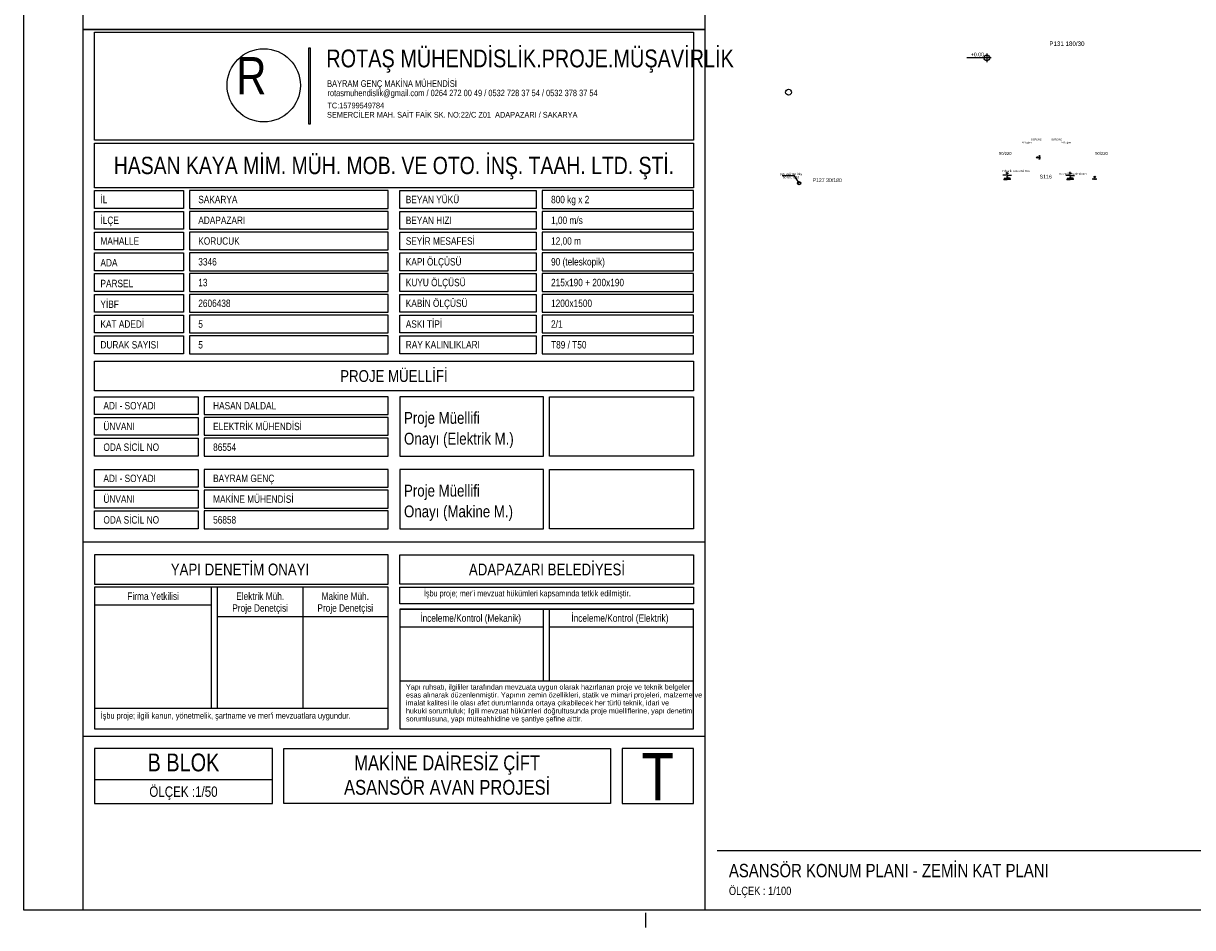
# Model space of a CAD drawing. Header units: centimetres. Extents: x 0 to 13360, y -30 to 2970.
# Tile 1 of 27: x 0 to 1972, y -30 to 1495. Entities that reach past the tile are written whole.
import ezdxf
from ezdxf.enums import TextEntityAlignment as Align

# ---------------------------------------------------------------- set-up
doc = ezdxf.new("R2010")
doc.units = ezdxf.units.CM
doc.linetypes.add('CENTER', pattern=[40, 25, -5, 5, -5])
for name, color, linetype in [('ASN-ANTET', 4, 'CONTINUOUS'), ('ASN-BASLIK', 5, 'CONTINUOUS'), ('ASN-CERCEVE', 7, 'CONTINUOUS'), ('ASN-EKSEN', 8, 'CENTER'), ('ASN-MIMARI', 8, 'CONTINUOUS')]:
    doc.layers.add(name, color=color, linetype=linetype)
doc.styles.get("Standard").update_dxf_attribs({"font": 'arial.ttf', "width": 0.8})

msp = doc.modelspace()

# ---------------------------------------------------------------- linework, layer by layer
at = {"layer": 'ASN-ANTET'}
for p, q in [((1150, 620), (100, 620)), ((615, 544), (120, 544)), ((317.5, 339.3), (317.5, 544)), ((327.5, 339.3), (327.5, 544)), ((471.2, 544), (471.2, 339.3)), ((317.5, 514), (120, 514)), ((615, 494), (327.5, 494)), ((877.5, 385.7), (877.5, 507)), ((887.5, 385.7), (887.5, 507)), ((877.5, 477), (635, 477)), ((1130, 477), (887.5, 477)), ((1130, 385.7), (635, 385.7)), ((615, 339.3), (120, 339.3)), ((1150, 292.2), (100, 292.2)), ((420, 219.3), (120, 219.3)), ((1170, 100), (3135.2, 100))]:
    msp.add_line(p, q, dxfattribs=at)
for points in [[(100, 0), (1150, 0), (1150, 1485), (100, 1485), (100, 0)], [(120, 1298), (120, 1480), (1130, 1480), (1130, 1298), (120, 1298)], [(483.9, 1325), (481.7, 1325), (481.7, 1453.9), (483.9, 1453.9), (483.9, 1325)], [(120, 1218), (120, 1293), (1130, 1293), (1130, 1218), (120, 1218)], [(120, 1213), (270, 1213), (270, 1183), (120, 1183), (120, 1213)], [(615, 1213), (280, 1213), (280, 1183), (615, 1183), (615, 1213)], [(635, 1213), (865, 1213), (865, 1183), (635, 1183), (635, 1213)], [(1130, 1213), (875, 1213), (875, 1183), (1130, 1183), (1130, 1213)], [(120, 1148), (120, 1178), (270, 1178), (270, 1148), (120, 1148)], [(615, 1178), (280, 1178), (280, 1148), (615, 1148), (615, 1178)], [(635, 1148), (635, 1178), (865, 1178), (865, 1148), (635, 1148)], [(1130, 1178), (875, 1178), (875, 1148), (1130, 1148), (1130, 1178)], [(120, 1143), (270, 1143), (270, 1113), (120, 1113), (120, 1143)], [(615, 1143), (280, 1143), (280, 1113), (615, 1113), (615, 1143)], [(635, 1143), (865, 1143), (865, 1113), (635, 1113), (635, 1143)], [(1130, 1143), (875, 1143), (875, 1113), (1130, 1113), (1130, 1143)], [(120, 1078), (120, 1108), (270, 1108), (270, 1078), (120, 1078)], [(615, 1108), (280, 1108), (280, 1078), (615, 1078), (615, 1108)], [(635, 1078), (635, 1108), (865, 1108), (865, 1078), (635, 1078)], [(1130, 1108), (875, 1108), (875, 1078), (1130, 1078), (1130, 1108)], [(120, 1073), (270, 1073), (270, 1043), (120, 1043), (120, 1073)], [(615, 1073), (280, 1073), (280, 1043), (615, 1043), (615, 1073)], [(635, 1073), (865, 1073), (865, 1043), (635, 1043), (635, 1073)], [(1130, 1073), (875, 1073), (875, 1043), (1130, 1043), (1130, 1073)], [(120, 1008), (120, 1038), (270, 1038), (270, 1008), (120, 1008)], [(615, 1038), (280, 1038), (280, 1008), (615, 1008), (615, 1038)], [(635, 1008), (635, 1038), (865, 1038), (865, 1008), (635, 1008)], [(1130, 1038), (875, 1038), (875, 1008), (1130, 1008), (1130, 1038)], [(120, 973), (120, 1003), (270, 1003), (270, 973), (120, 973)], [(615, 1003), (280, 1003), (280, 973), (615, 973), (615, 1003)], [(635, 973), (635, 1003), (865, 1003), (865, 973), (635, 973)], [(1130, 1003), (875, 1003), (875, 973), (1130, 973), (1130, 1003)], [(120, 938), (120, 968), (270, 968), (270, 938), (120, 938)], [(615, 968), (280, 968), (280, 938), (615, 938), (615, 968)], [(635, 938), (635, 968), (865, 968), (865, 938), (635, 938)], [(1130, 968), (875, 968), (875, 938), (1130, 938), (1130, 968)], [(120, 875.3), (120, 925.3), (1130, 925.3), (1130, 875.3), (120, 875.3)], [(120, 865.3), (295, 865.3), (295, 835.3), (120, 835.3), (120, 865.3)], [(615, 865.3), (305, 865.3), (305, 835.3), (615, 835.3), (615, 865.3)], [(635, 765.3), (877.5, 765.3), (877.5, 865.3), (635, 865.3), (635, 765.3)], [(1130, 865.3), (1130, 765.3), (887.5, 765.3), (887.5, 865.3), (1130, 865.3)], [(120, 800.3), (120, 830.3), (295, 830.3), (295, 800.3), (120, 800.3)], [(615, 830.3), (305, 830.3), (305, 800.3), (615, 800.3), (615, 830.3)], [(120, 765.3), (120, 795.3), (295, 795.3), (295, 765.3), (120, 765.3)], [(615, 795.3), (305, 795.3), (305, 765.3), (615, 765.3), (615, 795.3)], [(120, 742.7), (295, 742.7), (295, 712.7), (120, 712.7), (120, 742.7)], [(615, 742.7), (305, 742.7), (305, 712.7), (615, 712.7), (615, 742.7)], [(635, 642.7), (877.5, 642.7), (877.5, 742.7), (635, 742.7), (635, 642.7)], [(1130, 742.7), (1130, 642.7), (887.5, 642.7), (887.5, 742.7), (1130, 742.7)], [(120, 677.7), (120, 707.7), (295, 707.7), (295, 677.7), (120, 677.7)], [(615, 707.7), (305, 707.7), (305, 677.7), (615, 677.7), (615, 707.7)], [(120, 642.7), (120, 672.7), (295, 672.7), (295, 642.7), (120, 642.7)], [(615, 672.7), (305, 672.7), (305, 642.7), (615, 642.7), (615, 672.7)], [(120, 599), (120, 549), (615, 549), (615, 599), (120, 599)], [(1130, 599), (1130, 549), (635, 549), (635, 599), (1130, 599)], [(615, 305), (615, 544), (120, 544), (120, 305), (615, 305)], [(1130, 544), (1130, 516.2), (635, 516.2), (635, 544), (1130, 544)], [(635, 507), (1130, 507), (635, 507), (635, 305), (1130, 305), (1130, 507)], [(420, 272.2), (120, 272.2), (120, 179.3), (420, 179.3), (420, 272.2)], [(990, 272.2), (990, 179.3), (439.5, 179.3), (439.5, 272.2), (990, 272.2)], [(1010, 272.2), (1010, 179.3), (1130, 179.3), (1130, 272.2), (1010, 272.2)]]:
    msp.add_lwpolyline(points, dxfattribs=at)
msp.add_circle((405.4, 1390.6), 61.8, dxfattribs=at)
at = {"layer": 'ASN-CERCEVE'}
for p, q in [((1150, 0), (1150, 2970)), ((100, 1485), (1150, 1485))]:
    msp.add_line(p, q, dxfattribs=at)
for points in [[(0, 0), (13359.9, 0), (13359.9, 2970), (0, 2970)], [(100, 0), (13334.9, 0), (13334.9, 2970), (100, 2970)]]:
    msp.add_lwpolyline(points, close=True, dxfattribs=at)
at = {"layer": 'ASN-EKSEN'}
msp.add_line((1050, -30), (1050, -5), dxfattribs=at)
at = {"layer": 'ASN-MIMARI'}
for p, q in [((1625, 1444.5), (1625, 1429.5)), ((1632.5, 1437), (1591.1, 1437)), ((1659.3, 1242.5), (1657.1, 1242.5)), ((1659.3, 1240.2), (1659.3, 1244.8)), ((1659.3, 1242.5), (1661.5, 1242.5)), ((1765.6, 1240), (1765.6, 1244.6)), ((1300.7, 1238.1), (1279.8, 1238.1)), ((1308.3, 1225.6), (1300.7, 1238.1)), ((1659.3, 1239), (1652.2, 1239)), ((1653.3, 1232.5), (1659.3, 1232.5)), ((1653.5, 1232.5), (1653.5, 1232.4)), ((1653.9, 1232), (1659.3, 1232)), ((1654, 1234.3), (1659.3, 1234.2)), ((1659.3, 1236), (1657.9, 1236)), ((1659.3, 1239), (1666.4, 1238.9)), ((1659.3, 1234.8), (1659.3, 1237.3)), ((1659.3, 1236), (1660.7, 1236)), ((1664.5, 1234.2), (1659.3, 1234.2)), ((1665.2, 1232.4), (1659.3, 1232.5)), ((1664.7, 1232), (1659.3, 1232)), ((1665, 1232.4), (1665, 1232.3)), ((1765.6, 1238.8), (1758.5, 1238.8)), ((1759.6, 1232.3), (1765.6, 1232.3)), ((1759.8, 1232.3), (1759.8, 1232.2)), ((1760.2, 1231.8), (1765.6, 1231.8)), ((1760.3, 1234.1), (1765.6, 1234)), ((1765.6, 1242.3), (1763.4, 1242.3)), ((1765.6, 1235.8), (1764.2, 1235.8)), ((1765.6, 1242.3), (1767.8, 1242.3)), ((1765.6, 1238.8), (1772.7, 1238.8)), ((1765.6, 1234.6), (1765.6, 1237.1)), ((1765.6, 1235.8), (1767, 1235.8)), ((1770.8, 1234), (1765.6, 1234)), ((1771.5, 1232.3), (1765.6, 1232.3)), ((1771, 1231.8), (1765.6, 1231.8)), ((1771.3, 1232.3), (1771.3, 1232.1))]:
    msp.add_line(p, q, dxfattribs=at)
for centre, radius in [((1625, 1437), 5), ((1290.5, 1379), 5), ((1710, 1269.1), 1.15), ((1710, 1269.1), 0.969), ((1713.6, 1271.4), 0.713), ((1713.6, 1269.1), 0.713), ((1713.6, 1266.8), 0.713), ((1308.3, 1225.6), 2.7), ((1308.3, 1225.6), 2.25), ((1804.5, 1232.6), 0.713), ((1806.9, 1236.2), 1.15), ((1806.9, 1236.2), 0.969), ((1806.8, 1232.6), 0.713), ((1809, 1232.5), 0.713)]:
    msp.add_circle(centre, radius, dxfattribs=at)

# ---------------------------------------------------------------- texts
at = {"layer": 'ASN-ANTET', "width": 0.8}
for s, height, p in [('ROTAŞ MÜHENDİSLİK.PROJE.MÜŞAVİRLİK', 30, (510.9, 1451)), ('R', 63, (359.1, 1438.3)), ('BAYRAM GENÇ MAKİNA MÜHENDİSİ', 11.26, (512.3, 1399.2)), ('rotasmuhendislik@gmail.com / 0264 272 00 49 / 0532 728 37 54 / 0532 378 37 54', 10.756, (512.9, 1383.1)), ('TC:15799549784', 9.68, (512.8, 1361.4)), ('SEMERCİLER MAH. SAİT FAİK SK. NO:22/C Z01  ADAPAZARI / SAKARYA', 9.68, (512.1, 1345.8)), ("İşbu proje; mer'i mevzuat hükümleri kapsamında tetkik edilmiştir.", 10.5, (675.5, 539.1)), ('Yapı ruhsatı, ilgililer tarafından mevzuata uygun olarak hazırlanan proje ve teknik belgeler', 8.67, (645.3, 380.2)), ('esas alınarak düzenlenmiştir. Yapının zemin özellikleri, statik ve mimari projeleri, malzeme ve', 8.67, (645.3, 366.8)), ('imalat kalitesi ile olası afet durumlarında ortaya çıkabilecek her türlü teknik, idari ve', 8.67, (645.3, 353.4)), ('hukuki sorumluluk; ilgili mevzuat hükümleri doğrultusunda proje müelliflerine, yapı denetim', 8.67, (645.3, 339.9)), ("İşbu proje; ilgili kanun, yönetmelik, şartname ve mer'i mevzuatlara uygundur.", 10.2, (130.3, 332.6)), ('sorumlusuna, yapı müteahhidine ve şantiye şefine aittir.', 8.67, (645.3, 326.5))]:
    msp.add_text(s, height=height, dxfattribs=at).set_placement(p, align=Align.TOP_LEFT)
for s, height, p in [('HASAN KAYA MİM. MÜH. MOB. VE OTO. İNŞ. TAAH. LTD. ŞTİ.', 29.271, (625, 1255.5)), ('PROJE MÜELLİFİ', 20, (625, 900.3)), ('YAPI DENETİM ONAYI', 20, (365.3, 574)), ('ADAPAZARI BELEDİYESİ', 20, (883.1, 574)), ('Firma Yetkilisi', 12.5, (218.8, 529)), ('Elektrik Müh.', 12.5, (399.4, 529)), ('Makine Müh.', 12.5, (542.9, 529)), ('Proje Denetçisi', 12.5, (399.4, 509)), ('Proje Denetçisi', 12.5, (542.9, 509)), ('İnceleme/Kontrol (Mekanik)', 12.5, (754.4, 492)), ('İnceleme/Kontrol (Elektrik)', 12.5, (1006.1, 492)), ('B BLOK', 30, (270, 248.6)), ('MAKİNE DAİRESİZ ÇİFT', 25, (714.7, 247.9)), ('T', 80, (1070, 224.4)), ('ASANSÖR AVAN PROJESİ', 25, (714.7, 206.6)), ('ÖLÇEK :1/50', 17.5, (270, 199.3))]:
    msp.add_text(s, height=height, dxfattribs=at).set_placement(p, align=Align.MIDDLE_CENTER)
for s, p in [('İL', (130, 1198)), ('SAKARYA', (295, 1198)), ('BEYAN YÜKÜ', (645, 1198)), ('800 kg x 2', (890, 1198)), ('İLÇE', (130, 1163)), ('ADAPAZARI', (295, 1163)), ('BEYAN HIZI', (645, 1163)), ('1,00 m/s', (890, 1163)), ('MAHALLE', (130, 1128)), ('KORUCUK', (295, 1128)), ('SEYİR MESAFESİ', (645, 1128)), ('12,00 m', (890, 1128)), ('ADA', (130, 1091.4)), ('3346', (295, 1093)), ('KAPI ÖLÇÜSÜ', (645, 1093)), ('90 (teleskopik)', (890, 1093)), ('KUYU ÖLÇÜSÜ', (645, 1058)), ('PARSEL', (130, 1056.4)), ('13', (295, 1058)), ('215x190 + 200x190', (890, 1058)), ('YİBF', (130, 1021.4)), ('2606438', (295, 1023)), ('KABİN ÖLÇÜSÜ', (645, 1023)), ('1200x1500', (890, 1023)), ('KAT ADEDİ', (130, 988)), ('5', (295, 988)), ('ASKI TİPİ', (645, 988)), ('2/1', (890, 988)), ('DURAK SAYISI', (130, 953)), ('5', (295, 953)), ('RAY KALINLIKLARI', (645, 953.2)), ('T89 / T50', (890, 953)), ('ADI - SOYADI', (135, 850.3)), ('HASAN DALDAL', (320, 850.3)), ('ÜNVANI', (135, 815.3)), ('ELEKTRİK MÜHENDİSİ', (320, 815.3)), ('ODA SİCİL NO', (135, 780.3)), ('86554', (320, 780.3)), ('ADI - SOYADI', (135, 727.7)), ('BAYRAM GENÇ', (320, 727.7)), ('ÜNVANI', (135, 692.7)), ('MAKİNE MÜHENDİSİ', (320, 692.7)), ('ODA SİCİL NO', (135, 657.7)), ('56858', (320, 657.7))]:
    msp.add_text(s, height=12.5, dxfattribs=at).set_placement(p, align=Align.MIDDLE_LEFT)
for s, p in [('Proje Müellifi', (642, 813.7)), ('Onayı (Elektrik M.)', (642, 778.7)), ('Proje Müellifi', (642, 691)), ('Onayı (Makine M.)', (642, 656))]:
    msp.add_text(s, height=20, dxfattribs=at).set_placement(p, align=Align.BOTTOM_LEFT)
msp.add_text('ÖLÇEK : 1/100', height=14, dxfattribs=at).set_placement((1190, 25))
at = {"layer": 'ASN-BASLIK', "width": 0.8}
msp.add_text('ASANSÖR KONUM PLANI - ZEMİN KAT PLANI', height=22.5, dxfattribs=at).set_placement((1190, 55))
at = {"layer": 'ASN-MIMARI', "width": 0.8}
for s, height, p in [('P131 180/30', 7.5, (1730.4, 1457.1)), ('+0.00', 6.25, (1598, 1439.6)), ('süzgeç', 3.99, (1699.6, 1297.6)), ('süzgeç', 3.99, (1733.9, 1297.6)), ('%%%1eğim', 3.19, (1684.2, 1292.6)), ('%%%1eğim', 3.19, (1751.1, 1292.6)), ('90/220', 5, (1645.3, 1273.2)), ('90/220', 5, (1807.8, 1273.2)), ('pvc yağmur iniş', 3.75, (1276.6, 1239.5)), ('mekanik havalandırma', 3.336, (1650, 1244.7)), ('mekanik havalandırma', 3.336, (1746.4, 1239.8)), ('borusu %%c10', 3.75, (1281, 1233.7)), ('P127 30/180', 6.25, (1331.1, 1227.5)), ('S116', 6.25, (1714.1, 1233.5))]:
    msp.add_text(s, height=height, dxfattribs=at).set_placement(p)

doc.saveas('drawing.dxf')
